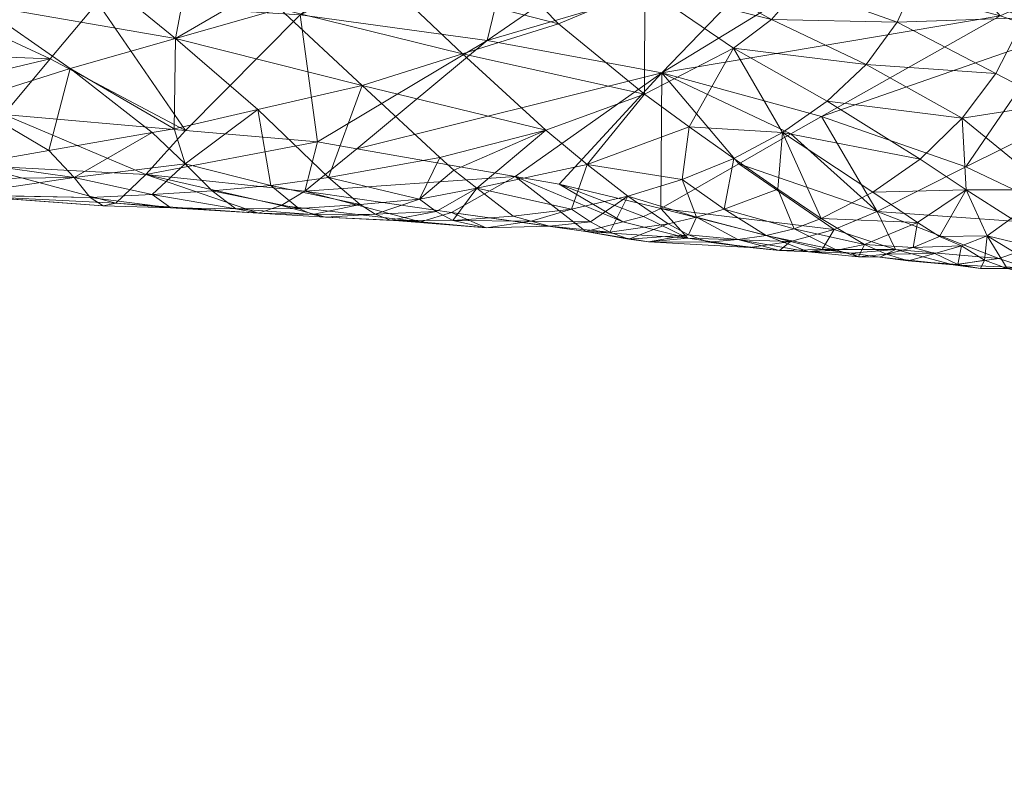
# Model space of a CAD drawing. Header units: millimetres. Extents: x -1219 to 1219, y -1219 to 1219.
# Tile 39 of 53: x 60 to 71, y -9 to 1. Entities that reach past the tile are written whole.
import ezdxf

# ---------------------------------------------------------------- set-up
doc = ezdxf.new("R2010")
doc.units = ezdxf.units.MM
doc.layers.add('A-DOOR', color=31, linetype='Continuous')
doc.layers.add('G-IMPT', color=8, linetype='Continuous')

# ---------------------------------------------------------------- blocks, each defined once
blk = doc.blocks.new('AJsmall2 - 3D View - _3D__dwg_AJsmall_AJsmall_193151 - AJsmall_AJsmall_193151-193211-_3D_-3459-View 1')
at = {"layer": 'G-IMPT', "lineweight": 9}
mesh = blk.add_polyface(dxfattribs=at)
corners = [(69.33, 4.498, 86.596), (68.187, 3.505, 86.175), (67.715, 4.403, 86.522), (67.532, 2.496, 86.02), (68.002, 2.693, 86.032), (69.056, 2.111, 85.983), (68.597, 1.767, 85.99), (67.526, 1.212, 86.084), (66.491, 2.058, 85.993), (67.978, 0.185, 86.488), (67.326, -0.018, 86.69), (66.835, 0.364, 86.452), (68.064, 0.818, 86.17), (68.601, 0.438, 86.305), (65.509, 0.08, 86.817), (65.229, 0.296, 86.611), (66.338, 0.777, 86.269), (65.062, 0.45, 86.546), (64.128, 1.317, 86.179), (65.335, 1.695, 86.084), (68.487, -0.175, 86.732), (68.289, 3.185, 86.11), (68.393, 2.858, 86.042), (65.604, 2.969, 86.072), (66.829, 3.327, 86.139), (66.224, 4.194, 86.381), (64.803, 3.878, 86.268), (64.381, 2.602, 86.055), (65.968, 0.22, 89.381), (64.061, 0.553, 89.723), (63.437, 0.044, 88.895), (63.723, 0.208, 86.821), (64.816, -0.051, 86.975), (66.049, 4.174, 95.19), (68.511, 3.793, 94.918), (69.457, 4.333, 96.276), (66.011, 3.419, 93.855), (62.646, 3.808, 94.111), (65.135, 3.52, 93.922), (67.515, 3.154, 93.646), (69.09, 2.877, 93.428), (66.498, 0.127, 89.285), (67.721, -0.167, 88.942), (67.736, 1.467, 91.175), (68.664, 0.374, 89.794), (63.381, 2.167, 91.761), (65.633, 1.859, 91.528), (63.589, 0.636, 89.808)]
mesh.append_faces([[corners[k] for k in face] for face in [(0, 1, 2), (3, 4, 5), (5, 6, 3), (3, 6, 7), (3, 7, 8), (9, 10, 11), (9, 11, 12), (9, 12, 13), (14, 15, 16), (16, 15, 17), (16, 17, 18), (16, 18, 19), (11, 7, 12), (12, 7, 6), (11, 14, 16), (11, 16, 7), (7, 16, 19), (7, 19, 8), (20, 9, 13), (21, 22, 4), (1, 21, 4), (3, 8, 23), (3, 23, 24), (4, 3, 24), (4, 24, 1), (25, 2, 1), (25, 1, 24), (26, 25, 24), (26, 24, 23), (26, 23, 27), (27, 23, 8), (27, 8, 19), (28, 29, 30), (31, 17, 32), (32, 17, 15), (32, 15, 14), (33, 34, 35), (34, 33, 36), (33, 37, 38), (33, 38, 36), (36, 39, 34), (34, 39, 40), (41, 42, 43), (43, 42, 44), (36, 38, 45), (36, 45, 46), (46, 47, 29), (43, 46, 29), (43, 29, 28), (43, 28, 41), (46, 43, 40), (46, 40, 39), (46, 39, 36)]])
mesh = blk.add_polyface(dxfattribs=at)
corners = [(72.458, 1.095, 85.993), (71.756, 1.461, 85.982), (72.101, 2.13, 85.975), (69.392, 2.501, 86.006), (68.393, 2.858, 86.042), (69.566, 3.01, 86.073), (68.289, 3.185, 86.11), (69.58, 3.507, 86.206), (70.826, 2.643, 86.023), (70.57, 2.08, 85.963), (70.958, 3.235, 86.152), (70.977, 3.836, 86.353), (72.979, 0.751, 86.039), (73.341, 1.448, 86.007), (73.607, 1.961, 85.983), (72.322, 2.805, 86.078), (73.855, 2.931, 86.196), (72.434, 3.5, 86.286), (68.187, 3.505, 86.175), (71.35, 0.922, 86.03), (69.725, 1.126, 86.042), (70.196, 1.57, 85.979), (68.597, 1.767, 85.99), (69.056, 2.111, 85.983), (68.064, 0.818, 86.17), (69.187, 0.751, 86.153), (70.845, 0.429, 86.196), (72.407, 0.059, 86.281), (68.002, 2.693, 86.032), (72.482, 1.927, 92.524), (72.938, 2.665, 93.968), (71.81, 2.153, 92.758), (69.659, 0.942, 90.71), (71.396, 0.336, 90.063), (73.614, 1.438, 91.994), (73.039, 3.521, 95.585), (70.83, 3.308, 94.52), (71.895, 3.82, 95.864), (69.457, 4.333, 96.276), (68.511, 3.793, 94.918), (69.09, 2.877, 93.428), (69.748, 2.702, 93.266), (68.664, 0.374, 89.794), (69.288, 0.732, 90.357), (67.736, 1.467, 91.175)]
mesh.append_faces([[corners[k] for k in face] for face in [(0, 1, 2), (3, 4, 5), (5, 4, 6), (5, 6, 7), (8, 9, 3), (8, 3, 5), (8, 5, 10), (10, 5, 7), (10, 7, 11), (12, 0, 13), (13, 0, 2), (13, 2, 14), (14, 2, 15), (16, 15, 17), (7, 6, 18), (11, 17, 10), (10, 17, 15), (10, 15, 8), (8, 15, 2), (9, 8, 2), (9, 2, 1), (19, 20, 21), (21, 20, 22), (21, 22, 23), (24, 22, 25), (25, 22, 20), (25, 20, 26), (19, 26, 20), (0, 27, 19), (0, 19, 1), (1, 19, 21), (1, 21, 9), (9, 21, 23), (9, 23, 3), (3, 23, 28), (3, 28, 4), (29, 30, 31), (29, 31, 32), (29, 32, 33), (29, 33, 34), (30, 35, 36), (30, 36, 31), (35, 37, 36), (36, 37, 38), (36, 38, 39), (39, 40, 36), (36, 40, 41), (36, 41, 31), (42, 43, 44), (44, 43, 32), (44, 32, 31), (31, 41, 44), (44, 41, 40)]])
mesh = blk.add_polyface(dxfattribs=at)
corners = [(59.257, -0.002, 87.6), (59.27, 0.191, 87.288), (60.66, 0.21, 87.067), (59.464, 0.376, 86.986), (60.356, 0.532, 86.812), (59.281, 0.349, 87.03), (60.853, -0.032, 87.419), (61.598, 0.004, 87.279), (61.524, 0.244, 89.152), (61.999, 0.775, 89.936), (59.811, 0.968, 90.112), (59.306, -0.009, 88.436), (59.281, -0.006, 88.002), (61.007, -0.134, 87.84), (61.161, -0.1, 88.286), (59.469, 0.351, 89.26), (61.6, 0.75, 86.568), (61.824, -0.155, 87.698), (58.22, 1.736, 86.299), (59.355, 1.124, 86.454), (58.245, 0.651, 86.827), (60.611, 1.521, 86.278), (59.504, 2.292, 86.179), (59.717, 3.638, 86.253), (60.809, 2.756, 86.139), (61.88, 1.883, 86.151), (61.864, 0.796, 86.517), (57.064, 1.09, 86.612), (57.097, 2.42, 86.218), (58.391, 3.093, 86.192), (60.371, 1.636, 90.959), (60.941, 2.316, 91.823), (57.881, 0.36, 87.113), (57.652, 0.109, 87.473), (57.504, -0.024, 87.911), (57.409, -0.002, 88.386), (57.36, 0.146, 88.855), (57.356, 0.379, 89.305), (57.702, 1.004, 90.165), (57.926, 1.733, 91.044), (58.54, 2.491, 92.009), (62.646, 3.808, 94.111)]
mesh.append_faces([[corners[k] for k in face] for face in [(0, 1, 2), (3, 4, 2), (1, 3, 2), (3, 1, 5), (0, 2, 6), (7, 6, 2), (8, 9, 10), (11, 12, 13), (11, 13, 14), (11, 14, 15), (15, 14, 8), (15, 8, 10), (4, 16, 2), (17, 14, 13), (17, 13, 6), (12, 6, 13), (6, 12, 0), (18, 19, 20), (19, 4, 3), (19, 3, 5), (19, 5, 20), (16, 4, 21), (21, 4, 19), (21, 19, 22), (22, 19, 18), (23, 24, 22), (22, 24, 25), (22, 25, 21), (21, 26, 16), (20, 27, 18), (22, 18, 28), (22, 28, 29), (22, 29, 23), (30, 10, 9), (31, 30, 9), (20, 5, 1), (32, 20, 1), (33, 32, 1), (33, 1, 0), (34, 33, 0), (34, 0, 12), (35, 34, 12), (35, 12, 11), (36, 35, 11), (36, 11, 15), (36, 15, 37), (37, 15, 38), (38, 15, 10), (39, 30, 40), (40, 30, 31), (38, 10, 30), (38, 30, 39), (40, 31, 41)]])
mesh = blk.add_polyface(dxfattribs=at)
corners = [(62.119, 3.157, 86.182), (64.803, 3.878, 86.268), (62.889, 2.471, 86.089), (64.381, 2.602, 86.055), (63.136, 2.24, 86.107), (65.335, 1.695, 86.084), (64.128, 1.317, 86.179), (63.152, -0.13, 88.45), (62.879, -0.221, 87.987), (63.687, -0.269, 87.801), (64.101, -0.116, 87.163), (63.365, -0.163, 87.348), (63.029, 0.11, 86.967), (62.322, 0.048, 87.125), (61.995, 0.374, 86.807), (64.816, -0.051, 86.975), (63.723, 0.208, 86.821), (62.87, 1.028, 86.367), (61.864, 0.796, 86.517), (61.6, 0.75, 86.568), (60.853, -0.032, 87.419), (61.598, 0.004, 87.279), (61.824, -0.155, 87.698), (62.607, -0.171, 87.529), (63.527, -0.239, 87.569), (64.285, -0.232, 87.368), (64.467, -0.304, 87.593), (63.437, 0.044, 88.895), (64.061, 0.553, 89.723), (63.589, 0.636, 89.808), (61.524, 0.244, 89.152), (61.999, 0.775, 89.936), (65.062, 0.45, 86.546), (64.831, -0.325, 88.067), (60.66, 0.21, 87.067), (61.161, -0.1, 88.286), (60.809, 2.756, 86.139), (61.88, 1.883, 86.151), (60.611, 1.521, 86.278), (63.381, 2.167, 91.761), (65.633, 1.859, 91.528), (60.941, 2.316, 91.823), (65.135, 3.52, 93.922)]
mesh.append_faces([[corners[k] for k in face] for face in [(0, 1, 2), (2, 1, 3), (2, 3, 4), (4, 3, 5), (4, 5, 6), (7, 8, 9), (10, 11, 12), (13, 12, 11), (12, 13, 14), (15, 10, 16), (12, 16, 10), (16, 12, 17), (17, 12, 14), (17, 14, 18), (19, 18, 14), (20, 21, 22), (23, 22, 21), (22, 23, 8), (8, 23, 24), (8, 24, 9), (9, 24, 25), (9, 25, 26), (27, 28, 29), (27, 29, 30), (30, 29, 31), (17, 6, 16), (16, 6, 32), (7, 9, 33), (33, 9, 26), (34, 19, 14), (34, 14, 21), (21, 14, 13), (21, 13, 23), (11, 23, 13), (23, 11, 24), (24, 11, 10), (24, 10, 25), (33, 27, 7), (30, 7, 27), (7, 30, 8), (8, 30, 35), (8, 35, 22), (36, 0, 37), (37, 0, 2), (37, 2, 4), (37, 4, 6), (37, 6, 17), (37, 17, 18), (38, 37, 18), (39, 31, 29), (39, 29, 40), (41, 31, 39), (41, 39, 42)]])
mesh = blk.add_polyface(dxfattribs=at)
corners = [(70.763, -0.634, 86.997), (71.08, -0.503, 86.794), (71.344, -0.615, 86.965), (71.941, -0.284, 86.571), (71.653, -0.496, 86.75), (71.4, 0.058, 86.343), (70.845, 0.429, 86.196), (71.35, 0.922, 86.03), (72.407, 0.059, 86.281), (71.023, -0.705, 87.196), (72.979, 0.751, 86.039), (72.458, 1.095, 85.993), (70.812, -0.333, 86.655), (71.619, -0.786, 87.141), (71.299, -0.838, 87.396), (70.702, -0.795, 87.427), (72.126, -0.88, 88.088), (72.168, -0.949, 87.572), (72.447, -0.972, 87.808), (72.478, -0.942, 87.281), (72.758, -1.016, 87.511), (72.78, -0.859, 87), (73.061, -0.985, 87.211), (73.074, -0.7, 86.743), (71.241, -0.843, 87.882), (71.572, -0.888, 87.621), (71.892, -0.886, 87.347), (72.202, -0.826, 87.075), (72.503, -0.699, 86.82), (72.794, -0.508, 86.594), (73.071, -0.267, 86.406), (70.328, -0.2, 89.185), (71.791, -0.765, 88.344), (72.918, -0.385, 89.253), (71.396, 0.336, 90.063), (70.548, -0.657, 88.35), (73.017, -0.904, 88.287), (73.042, -1.042, 87.753), (73.614, 1.438, 91.994)]
mesh.append_faces([[corners[k] for k in face] for face in [(0, 1, 2), (3, 4, 5), (6, 7, 5), (8, 5, 7), (5, 8, 3), (2, 9, 0), (10, 8, 11), (12, 5, 1), (1, 5, 4), (1, 4, 2), (4, 13, 2), (2, 13, 14), (2, 14, 9), (15, 9, 14), (16, 17, 18), (18, 17, 19), (18, 19, 20), (20, 19, 21), (20, 21, 22), (22, 21, 23), (24, 25, 16), (16, 25, 26), (16, 26, 17), (17, 26, 27), (17, 27, 19), (19, 27, 28), (19, 28, 21), (21, 28, 29), (21, 29, 23), (23, 29, 30), (24, 15, 14), (24, 14, 25), (25, 14, 13), (25, 13, 26), (26, 13, 4), (26, 4, 27), (28, 27, 4), (28, 4, 3), (29, 28, 3), (29, 3, 8), (29, 8, 30), (31, 32, 33), (31, 33, 34), (30, 8, 10), (35, 24, 32), (16, 32, 24), (32, 16, 33), (33, 16, 18), (33, 18, 36), (36, 18, 20), (36, 20, 37), (37, 20, 22), (38, 34, 33)]])
mesh = blk.add_polyface(dxfattribs=at)
corners = [(70.175, -0.597, 87.028), (70.812, -0.333, 86.655), (70.763, -0.634, 86.997), (71.08, -0.503, 86.794), (71.4, 0.058, 86.343), (70.276, 0.032, 86.44), (70.845, 0.429, 86.196), (69.187, 0.751, 86.153), (68.601, 0.438, 86.305), (68.064, 0.818, 86.17), (68.048, -0.521, 88.195), (68.794, -0.634, 87.844), (69.285, -0.562, 88.266), (69.153, -0.67, 87.648), (69.665, -0.657, 88.102), (69.502, -0.687, 87.442), (70.013, -0.704, 87.875), (70.103, -0.745, 87.441), (70.36, -0.75, 87.65), (70.438, -0.714, 87.216), (70.702, -0.795, 87.427), (71.023, -0.705, 87.196), (69.843, -0.667, 87.232), (68.992, -0.49, 87.039), (68.649, -0.54, 87.218), (68.153, -0.268, 86.866), (69.327, -0.408, 86.87), (68.487, -0.175, 86.732), (69.131, 0.069, 86.486), (69.654, -0.287, 86.718), (68.298, -0.571, 87.395), (70.548, -0.657, 88.35), (71.241, -0.843, 87.882), (69.808, -0.416, 88.746), (70.328, -0.2, 89.185), (71.791, -0.765, 88.344), (69.659, 0.942, 90.71), (69.288, 0.732, 90.357), (68.664, 0.374, 89.794), (67.721, -0.167, 88.942), (71.396, 0.336, 90.063)]
mesh.append_faces([[corners[k] for k in face] for face in [(0, 1, 2), (2, 1, 3), (4, 5, 6), (6, 5, 7), (7, 8, 9), (10, 11, 12), (12, 11, 13), (12, 13, 14), (14, 13, 15), (14, 15, 16), (16, 15, 17), (16, 17, 18), (18, 17, 19), (18, 19, 20), (21, 20, 19), (19, 2, 21), (2, 19, 0), (0, 19, 17), (0, 17, 22), (15, 22, 17), (23, 24, 25), (26, 23, 27), (26, 27, 28), (26, 28, 29), (13, 11, 30), (13, 30, 24), (15, 13, 24), (15, 24, 23), (22, 15, 23), (22, 23, 26), (0, 22, 26), (0, 26, 29), (1, 0, 29), (27, 8, 28), (28, 8, 7), (29, 28, 7), (29, 7, 5), (29, 5, 1), (4, 1, 5), (14, 16, 31), (18, 20, 32), (12, 14, 33), (33, 14, 31), (33, 31, 34), (34, 31, 35), (36, 37, 34), (34, 37, 38), (34, 38, 33), (33, 38, 39), (33, 39, 12), (34, 40, 36), (16, 18, 31), (31, 18, 32)]])
mesh = blk.add_polyface(dxfattribs=at)
corners = [(68.054, -0.48, 87.188), (68.298, -0.571, 87.395), (67.573, -0.568, 87.729), (69.285, -0.562, 88.266), (67.721, -0.167, 88.942), (68.048, -0.521, 88.195), (67.513, -0.262, 88.742), (67.266, -0.326, 88.489), (66.819, -0.443, 88.03), (67.339, -0.533, 87.499), (66.382, -0.376, 87.584), (66.162, -0.316, 87.36), (66.878, -0.325, 87.08), (66.648, -0.172, 86.904), (67.811, -0.349, 87.001), (68.153, -0.268, 86.866), (68.649, -0.54, 87.218), (68.992, -0.49, 87.039), (68.487, -0.175, 86.732), (68.794, -0.634, 87.844), (67.108, -0.448, 87.28), (67.326, -0.018, 86.69), (66.835, 0.364, 86.452), (65.945, -0.256, 87.138), (65.509, 0.08, 86.817), (67.978, 0.185, 86.488), (63.437, 0.044, 88.895), (65.201, -0.214, 88.53), (65.968, 0.22, 89.381), (66.498, 0.127, 89.285), (64.467, -0.304, 87.593), (64.285, -0.232, 87.368), (65.017, -0.201, 87.156), (65.218, -0.309, 87.367), (65.62, -0.399, 87.832), (64.831, -0.325, 88.067), (64.101, -0.116, 87.163), (64.816, -0.051, 86.975)]
mesh.append_faces([[corners[k] for k in face] for face in [(0, 1, 2), (3, 4, 5), (5, 4, 6), (5, 6, 7), (8, 9, 2), (10, 11, 12), (12, 11, 13), (2, 9, 0), (0, 9, 14), (0, 14, 15), (16, 1, 0), (16, 0, 15), (17, 15, 18), (5, 7, 8), (5, 8, 2), (19, 5, 2), (19, 2, 1), (8, 10, 20), (20, 10, 12), (20, 12, 21), (21, 12, 13), (21, 13, 22), (11, 23, 13), (13, 23, 24), (22, 13, 24), (9, 8, 20), (9, 20, 14), (14, 20, 21), (15, 14, 21), (15, 21, 25), (15, 25, 18), (26, 27, 28), (27, 10, 8), (27, 8, 28), (28, 8, 7), (28, 7, 29), (29, 7, 6), (29, 6, 4), (30, 31, 32), (30, 32, 33), (34, 35, 30), (34, 30, 33), (34, 33, 11), (31, 36, 37), (31, 37, 32), (32, 37, 24), (33, 32, 24), (33, 24, 23), (33, 23, 11), (34, 11, 10), (27, 34, 10), (34, 27, 35), (26, 35, 27)]])
blk = doc.blocks.new('AJsmall2 - 3D View - _3D__dwg_AJsmall_AJsmall_193151 - AJsmall_AJsmall_193151-193215-_3D_-3460-View 1')
blk.add_blockref('AJsmall2 - 3D View - _3D__dwg_AJsmall_AJsmall_193151 - AJsmall_AJsmall_193151-193211-_3D_-3459-View 1', (45.053, 31.547))
blk = doc.blocks.new('AJsmall2 - 3D View - _3D__dwg-3456-View 1')
at = {"extrusion": (0, 1, 0)}
blk.add_blockref('AJsmall2 - 3D View - _3D__dwg_AJsmall_AJsmall_193151 - AJsmall_AJsmall_193151-193215-_3D_-3460-View 1', (0, 0), dxfattribs=at)
blk = doc.blocks.new('AJsmall2 - 3D View - _3D__dwg_AJsmall_AJsmall_193151 - AJsmall_AJsmall_193151-193215-_3D_-V1-View 1')
blk.add_blockref('AJsmall2 - 3D View - _3D__dwg_AJsmall_AJsmall_193151 - AJsmall_AJsmall_193151-193211-_3D_-3459-View 1', (45.053, 31.547))

msp = doc.modelspace()

# ---------------------------------------------------------------- block references
at = {"layer": 'G-IMPT', "lineweight": 9, "extrusion": (0, -1, 0), "zscale": -1, "rotation": 180}
msp.add_blockref('AJsmall2 - 3D View - _3D__dwg-3456-View 1', (-45.413, -5.345, 33.102), dxfattribs=at)
at = {"layer": 'G-IMPT', "lineweight": 9}
msp.add_blockref('AJsmall2 - 3D View - _3D__dwg_AJsmall_AJsmall_193151 - AJsmall_AJsmall_193151-193215-_3D_-V1-View 1', (-45.413, -33.102, -35.642), dxfattribs=at)

# ---------------------------------------------------------------- meshes
at = {"layer": 'A-DOOR', "lineweight": 18}
mesh = msp.add_polyface(dxfattribs=at)
corners = [(-1219.2, 1219.2, -0.494), (-1219.2, -1219.2, -0.494), (1219.2, -1219.2, -0.494), (1219.2, 1219.2, -0.494)]
mesh.append_faces([[corners[k] for k in face] for face in [(0, 1, 2, 3)]])
mesh = msp.add_polyface(dxfattribs=at)
corners = [(1219.2, -1219.2, -40.494), (-1219.2, -1219.2, -40.494), (-1219.2, 1219.2, -40.494), (1219.2, 1219.2, -40.494)]
mesh.append_faces([[corners[k] for k in face] for face in [(0, 1, 2, 3)]])

doc.saveas('drawing.dxf')
